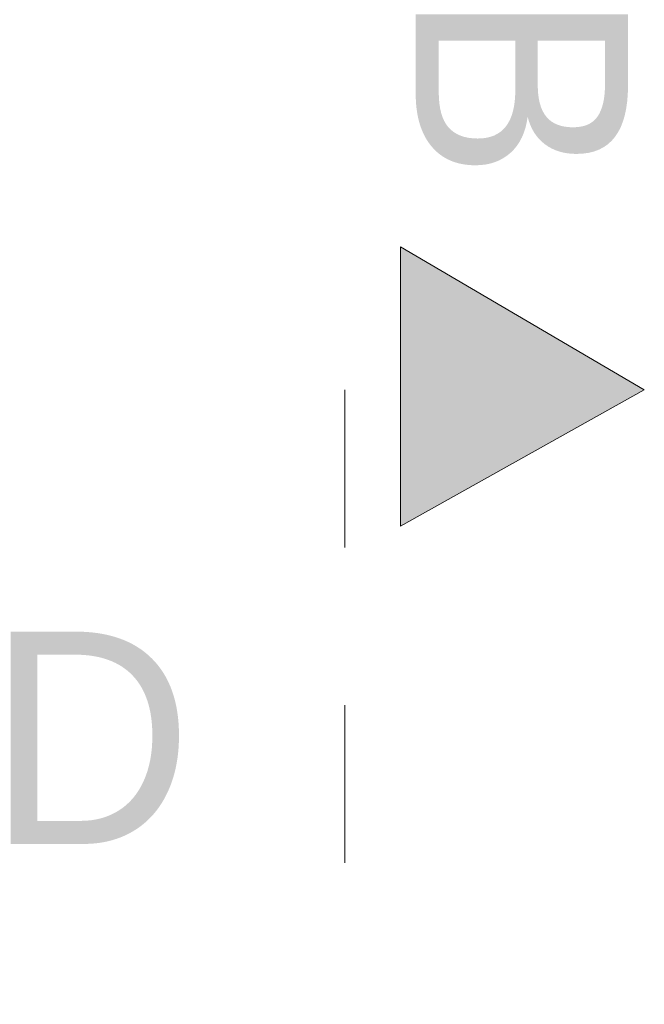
# Model space of a CAD drawing. Extents: x -528673 to -426178, y 23200 to 131944.
# Tile 52 of 87: x -477422 to -476304, y 70145 to 71907. Entities that reach past the tile are written whole.
import ezdxf

# ---------------------------------------------------------------- set-up
doc = ezdxf.new("R2010")
doc.units = 0
doc.header["$MEASUREMENT"] = 0
doc.linetypes.add('Dashed', pattern=[564.444447, 282.222223, -282.222223])
doc.layers.add('#PODKŁAD', color=252, linetype='Continuous')
doc.layers.add('INWENT OPISY_Nr_Pióra__21', color=252, linetype='Continuous', lineweight=9)
doc.layers.add('INWENT OPISY_Nr_Pióra__41', color=252, linetype='Continuous', lineweight=15)
doc.styles.add('GENERATED_STYLE_5', font='txt')

# ---------------------------------------------------------------- blocks, each defined once
blk = doc.blocks.new('PIĘTRO')
at = {"layer": 'INWENT OPISY_Nr_Pióra__21', "linetype": 'Continuous', "lineweight": 15}
blk.add_hatch(color=252, dxfattribs=at).paths.add_polyline_path([(-476303.9, 71244.5), (-476740.2, 71000.2), (-476740.2, 71500.2)], flags=0)
at = {"layer": 'INWENT OPISY_Nr_Pióra__41', "color": 252, "linetype": 'Continuous', "lineweight": 15}
for p, q in [((-476740.2, 71000.2), (-476740.2, 71500.2)), ((-476303.9, 71244.5), (-476740.2, 71500.2)), ((-476740.2, 71000.2), (-476303.9, 71244.5))]:
    blk.add_line(p, q, dxfattribs=at)
at = {"layer": 'INWENT OPISY_Nr_Pióra__41', "color": 252, "linetype": 'Dashed', "lineweight": 15}
blk.add_line((-476840.2, 71244.5), (-476840.2, 70144.5), dxfattribs=at)
at = {"layer": 'INWENT OPISY_Nr_Pióra__21', "color": 252, "linetype": 'Continuous', "lineweight": 15, "insert": (-476333.1, 71788.9), "char_height": 380, "attachment_point": 2, "rotation": 270, "style": 'GENERATED_STYLE_5'}
blk.add_mtext('{B}', dxfattribs=at)
at = {"layer": 'INWENT OPISY_Nr_Pióra__21', "color": 252, "linetype": 'Continuous', "lineweight": 15, "insert": (-477295.9, 70811.6), "char_height": 380, "attachment_point": 2, "style": 'GENERATED_STYLE_5'}
blk.add_mtext('{D}', dxfattribs=at)

msp = doc.modelspace()

# ---------------------------------------------------------------- block references
at = {"layer": '#PODKŁAD'}
msp.add_blockref('PIĘTRO', (0, 0), dxfattribs=at)

doc.saveas('drawing.dxf')
